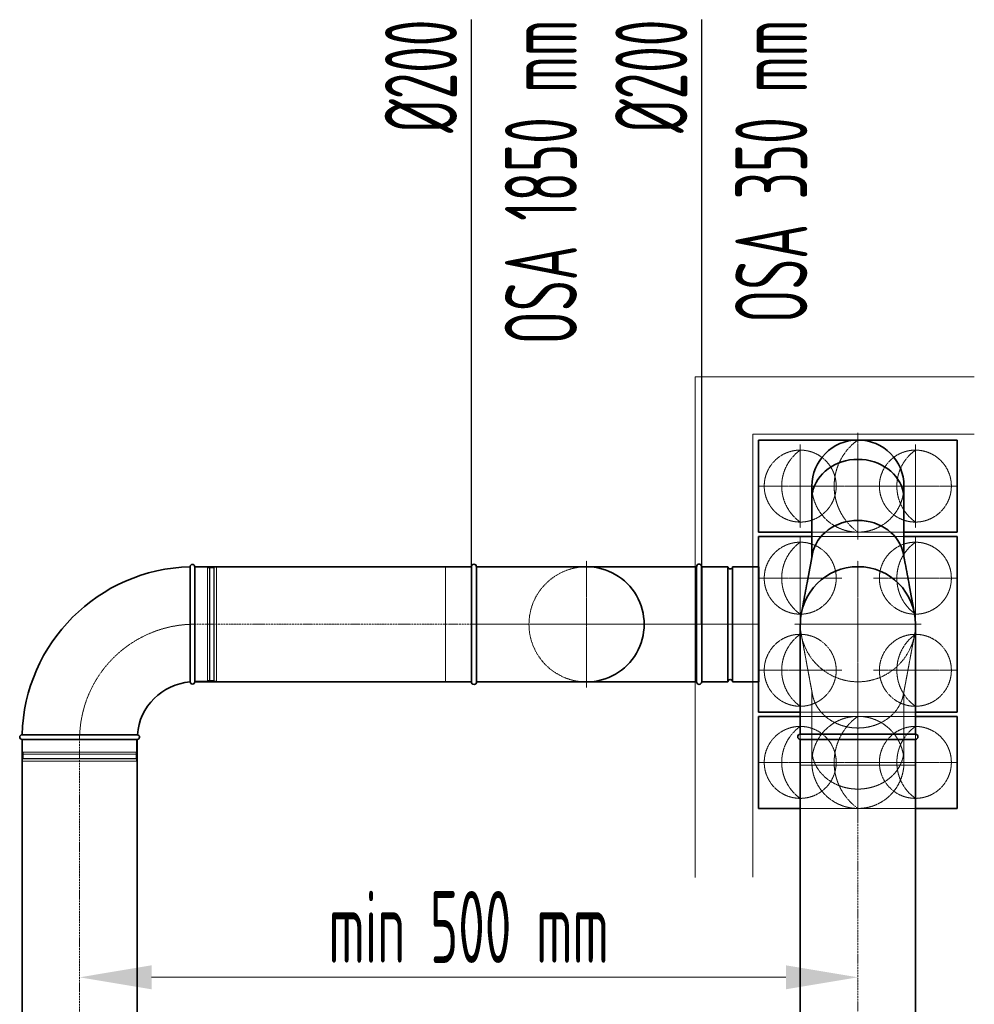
# Model space of a CAD drawing. Header units: millimetres. Extents: x 15940 to 92175, y -24684 to 227664.
# Tile 116 of 132: x 53400 to 55058, y 197517 to 199228. Entities that reach past the tile are written whole.
import ezdxf

# ---------------------------------------------------------------- set-up
doc = ezdxf.new("R2010")
doc.units = ezdxf.units.MM
doc.header["$LTSCALE"] = 0.05
for name, pattern in [('ACAD_ISO02W100', [15, 12, -3]), ('ACAD_ISO05W100', [33, 24, -3, 0, -3, 0, -3]), ('ACAD_ISO10W100', [18, 12, -3, 0, -3]), ('phl_thick', [0])]:
    doc.linetypes.add(name, pattern=pattern)
for name, color, linetype, lineweight in [('UT_KOTY - DIMENZE', 7, 'Continuous', 5), ('VZT_01 SUP (PŘÍVOD) - OBRYS', 5, 'Continuous', 35), ('VZT_02 SUP (PŘÍVOD) - OSA', 5, 'ACAD_ISO10W100', 5), ('VZT_04 SUP (PŘÍVOD) - SKRYTÉ', 5, 'ACAD_ISO02W100', 5), ('VZT_05 ETA (ODVOD) - OBRYS', 6, 'Continuous', 35), ('VZT_06 ETA (ODVOD) - OSA', 6, 'ACAD_ISO10W100', 5), ('VZT_08 ETA (ODVOD) - SKRYTÉ', 6, 'ACAD_ISO02W100', 5), ('VZT_0B ETA (ODVOD)', 6, 'Continuous', 35), ('VZT_60_KOTY - DIMENZE', 7, 'Continuous', 5), ('VZT_POŽADAVKY NA STAVBU - PODHLEDY', 4, 'ACAD_ISO05W100', 5)]:
    doc.layers.add(name, color=color, linetype=linetype, lineweight=lineweight)
doc.layers.add('VZT_03 SUP (PŘÍVOD) - NETISK', color=8, linetype='ACAD_ISO02W100', lineweight=5, plot=False)
doc.layers.add('VZT_07 ETA (ODVOD) - NETISK', color=8, linetype='ACAD_ISO02W100', lineweight=5, plot=False)
doc.styles.add('EVORA_125', font='isocp.shx', dxfattribs={"width": 0.6, "height": 125})
doc.styles.add('ISOCP 2.5', font='isocp.shx', dxfattribs={"width": 0.6, "height": 2.5})

msp = doc.modelspace()

# ---------------------------------------------------------------- linework, layer by layer
at = {"layer": 'UT_KOTY - DIMENZE'}
msp.add_line((53629.3, 197564.3), (54730.9, 197564.3), dxfattribs=at)
for points in [[(53629.3, 197585.2), (53629.3, 197543.5), (53504.3, 197564.3)], [(54730.9, 197585.2), (54730.9, 197543.5), (54855.9, 197564.3)]]:
    msp.add_solid(points, dxfattribs=at)
at = {"layer": 'VZT_01 SUP (PŘÍVOD) - OBRYS'}
for p, q in [((55028.4, 198497.7), (54683.4, 198497.7)), ((54683.4, 198497.7), (54683.4, 198337.7)), ((55028.4, 198337.7), (55028.4, 198497.7)), ((54683.4, 198337.7), (54776.1, 198337.7)), ((54936.1, 198337.7), (55028.4, 198337.7)), ((54683.4, 197857.7), (54683.4, 198017.7)), ((54683.4, 198017.7), (54756, 198017.7)), ((54955.9, 198017.7), (55028.4, 198017.7)), ((55028.4, 198017.7), (55028.4, 197857.7)), ((54755.9, 197857.7), (54683.4, 197857.7)), ((55028.4, 197857.7), (54955.9, 197857.7))]:
    msp.add_line(p, q, dxfattribs=at)
for points in [[(54776.1, 198294.3), (54776.1, 198417.7)], [(54936.1, 198294.3), (54936.1, 198417.7)], [(54756, 197986.7), (54756, 198177.7)], [(54955.9, 197986.7), (54955.9, 198177.7)], [(54755.9, 196738), (54755.9, 197977.7)], [(54756, 197986.7), (54955.9, 197986.7)], [(54756, 197977.7), (54955.9, 197977.7)], [(54955.9, 196738), (54955.9, 197977.7)]]:
    msp.add_lwpolyline(points, dxfattribs=at)
for centre, radius, start, end in [((54856.1, 198417.7), 80, 0, 180), ((54856.1, 198177.7), 100, 0, 180), ((54856.1, 198177.7), 100, 0, 180), ((54756, 197982.2), 4.5, 90, 270), ((54955.9, 197982.2), 4.5, 270, 90)]:
    msp.add_arc(centre, radius, start, end, dxfattribs=at)
for centre in [(54856.1, 198394.9), (54856.1, 198288.7)]:
    msp.add_ellipse(centre, major_axis=(80, 0), ratio=0.866025, start_param=0.159775, end_param=2.981818, dxfattribs=at)
for points, knots in [([(54757.8, 198196.1), (54758.1, 198197.5), (54758.3, 198198.8), (54759.4, 198204.4), (54760.1, 198208.5), (54763.2, 198225.1), (54765.5, 198237.5), (54770.9, 198266.5), (54774, 198283.2), (54777.1, 198299.8)], [0, 0, 0, 0, 10, 10, 40, 40, 130.000003, 130.000003, 250.589306, 250.589306, 250.589306, 250.589306]), ([(54935.1, 198299.8), (54935.3, 198298.4), (54935.6, 198297), (54936.6, 198291.5), (54937.4, 198287.4), (54940.5, 198270.8), (54942.8, 198258.4), (54948.2, 198229.4), (54951.3, 198212.7), (54954.4, 198196.1)], [0, 0, 0, 0, 10, 10, 40, 40, 130.000005, 130.000005, 250.589308, 250.589308, 250.589308, 250.589308])]:
    msp.add_open_spline(points, degree=3, knots=knots, dxfattribs=at)
at = {"layer": 'VZT_02 SUP (PŘÍVOD) - OSA', "ltscale": 0.3}
for p, q in [((54755.9, 198490.2), (54755.9, 198417.7)), ((54955.9, 198490.2), (54955.9, 198417.7)), ((54683.4, 198417.7), (54755.9, 198417.7)), ((54828.4, 198417.7), (54755.9, 198417.7)), ((54755.9, 198417.7), (54755.9, 198345.2)), ((54883.4, 198417.7), (54955.9, 198417.7)), ((55028.4, 198417.7), (54955.9, 198417.7)), ((54955.9, 198417.7), (54955.9, 198345.2)), ((54755.9, 197937.7), (54755.9, 198010.2)), ((54955.9, 197937.7), (54955.9, 198010.2)), ((54683.4, 197937.7), (54755.9, 197937.7)), ((54828.4, 197937.7), (54755.9, 197937.7)), ((54755.9, 197865.2), (54755.9, 197937.7)), ((54883.4, 197937.7), (54955.9, 197937.7)), ((55028.4, 197937.7), (54955.9, 197937.7)), ((54955.9, 197865.2), (54955.9, 197937.7))]:
    msp.add_line(p, q, dxfattribs=at)
for points in [[(54856.1, 198510.5), (54856.1, 198417.7)], [(54763.3, 198417.7), (54856.1, 198417.7)], [(54856.1, 198417.7), (54856.1, 198324.9)], [(54948.9, 198417.7), (54856.1, 198417.7)], [(54855.9, 198177.7), (54855.9, 198287.7)], [(54855.9, 198177.7), (54745.9, 198177.7)], [(54855.9, 197977.7), (54855.9, 198177.7)], [(54855.9, 198177.7), (54965.9, 198177.7)], [(54856.1, 197937.7), (54856.1, 198030.5)], [(54763.3, 197937.7), (54856.1, 197937.7)], [(54856.1, 197844.9), (54856.1, 197937.7)], [(54948.9, 197937.7), (54856.1, 197937.7)]]:
    msp.add_lwpolyline(points, dxfattribs=at)
at = {"layer": 'VZT_02 SUP (PŘÍVOD) - OSA', "ltscale": 5}
msp.add_lwpolyline([(54855.9, 197977.7), (54855.9, 196738)], dxfattribs=at)
at = {"layer": 'VZT_03 SUP (PŘÍVOD) - NETISK', "ltscale": 0.4}
msp.add_lwpolyline([(54756, 197977.7), (54756, 197932.7), (54955.9, 197932.7), (54955.9, 197977.7)], dxfattribs=at)
at = {"layer": 'VZT_04 SUP (PŘÍVOD) - SKRYTÉ'}
for p, q in [((54776.1, 198337.7), (54936.1, 198337.7)), ((54756, 198017.7), (54955.9, 198017.7)), ((54955.9, 197857.7), (54755.9, 197857.7))]:
    msp.add_line(p, q, dxfattribs=at)
for points in [[(54776.1, 197937.7), (54776.1, 198061.2)], [(54936.1, 197937.7), (54936.1, 198061.2)]]:
    msp.add_lwpolyline(points, dxfattribs=at)
for centre in [(54755.9, 198417.7), (54955.9, 198417.7), (54755.9, 197937.7), (54955.9, 197937.7)]:
    msp.add_circle(centre, 62.5, dxfattribs=at)
for centre, radius, start, end in [((54913, 198417.7), 98.2, 125.4307, 234.5693), ((54800.4, 198417.7), 76.7, 125.4307, 234.5693), ((55000.4, 198417.7), 76.7, 125.4307, 234.5693), ((54856.1, 198417.7), 80, 180, 0), ((54856.1, 197937.7), 80, 0, 180), ((54913, 197937.7), 98.2, 125.4307, 234.5693), ((54800.4, 197937.7), 76.7, 125.4307, 234.5693), ((55000.4, 197937.7), 76.7, 125.4307, 234.5693), ((54856.1, 197937.7), 80, 180, 0)]:
    msp.add_arc(centre, radius, start, end, dxfattribs=at)
at = {"layer": 'VZT_04 SUP (PŘÍVOD) - SKRYTÉ', "ltscale": 2}
msp.add_arc((54856.1, 198177.7), 100, 180, 0, dxfattribs=at)
at = {"layer": 'VZT_04 SUP (PŘÍVOD) - SKRYTÉ', "extrusion": (-2.6306e-16, 4.89496e-17, -1)}
for centre in [(54856.1, 198066.7), (54856.1, 197960.6)]:
    msp.add_ellipse(centre, major_axis=(80, 0), ratio=0.866025, start_param=0.159775, end_param=2.981818, dxfattribs=at)
at = {"layer": 'VZT_04 SUP (PŘÍVOD) - SKRYTÉ'}
for points, knots in [([(54777.1, 198055.7), (54776.9, 198057.1), (54776.6, 198058.5), (54775.6, 198064), (54774.8, 198068.1), (54771.7, 198084.6), (54769.4, 198097), (54764, 198126.1), (54760.9, 198142.7), (54757.8, 198159.4)], [0, 0, 0, 0, 10, 10, 40, 40, 130.000005, 130.000005, 250.589308, 250.589308, 250.589308, 250.589308]), ([(54954.4, 198159.4), (54954.2, 198158), (54953.9, 198156.6), (54952.9, 198151.1), (54952.1, 198147), (54949, 198130.4), (54946.7, 198118), (54941.3, 198088.9), (54938.2, 198072.3), (54935.1, 198055.7)], [0, 0, 0, 0, 10, 10, 40, 40, 130.000003, 130.000003, 250.589306, 250.589306, 250.589306, 250.589306])]:
    msp.add_open_spline(points, degree=3, knots=knots, dxfattribs=at)
at = {"layer": 'VZT_05 ETA (ODVOD) - OBRYS'}
for p, q in [((53696.3, 198177.7), (53696.3, 198277.7)), ((53704.3, 198077.7), (53704.3, 198277.7)), ((54575.7, 198277.7), (54384.7, 198277.7)), ((54575.8, 198077.7), (54575.7, 198277.7)), ((54584.8, 198077.7), (54584.7, 198277.7)), ((54584.8, 198077.7), (54584.8, 198277.7)), ((54584.8, 198277.7), (54630.3, 198277.7)), ((54630.3, 198077.7), (54630.3, 198277.7)), ((54638.3, 198077.7), (54638.3, 198277.7)), ((54638.3, 198277.7), (54683.8, 198277.7)), ((54683.8, 198077.7), (54683.8, 198277.7)), ((54575.8, 198077.7), (54384.8, 198077.7)), ((54584.8, 198077.7), (54630.3, 198077.7)), ((54638.3, 198077.7), (54683.8, 198077.7)), ((53504.3, 197985.7), (53404.3, 197985.7)), ((53404.3, 197977.7), (53604.3, 197977.7))]:
    msp.add_line(p, q, dxfattribs=at)
for points in [[(53704.2, 198277.7), (54184.8, 198277.7)], [(54184.7, 198277.6), (54184.8, 198077.6)], [(54193.7, 198277.6), (54384.7, 198277.7)], [(54193.7, 198277.6), (54193.8, 198077.6)], [(53704.3, 198077.7), (54184.8, 198077.7)], [(54193.8, 198077.6), (54384.8, 198077.7)], [(53404.3, 197977.7), (53404.3, 196402.3)], [(53604.3, 197977.7), (53604.3, 196402.3)]]:
    msp.add_lwpolyline(points, dxfattribs=at)
for centre, radius, start, end in [((53704.3, 197977.7), 300, 91.5281, 178.4719), ((53700.3, 198277.7), 4, 0, 180), ((54189.2, 198277.6), 4.5, 0.0232, 180.0232), ((54384.8, 198177.5), 100, 270.0232, 90.0232), ((54580.2, 198277.7), 4.5, 0.0232, 180.0232), ((54634.3, 198277.7), 4, 180, 0), ((54634.3, 198077.7), 4, 0, 180), ((53704.3, 197977.7), 100, 94.5812, 175.4188), ((53700.3, 198077.7), 4, 184.5812, 0), ((54189.3, 198077.6), 4.5, 180.0232, 0.0232), ((54580.3, 198077.7), 4.5, 180.0232, 0.0232), ((53404.3, 197981.7), 4, 90, 270), ((53604.3, 197981.7), 4, 270, 85.4188)]:
    msp.add_arc(centre, radius, start, end, dxfattribs=at)
for points, knots in [([(53696.3, 198077.4), (53696.3, 198077.4), (53696.3, 198079.6), (53696.3, 198088.6), (53696.3, 198095.5), (53696.3, 198113.3), (53696.3, 198124), (53696.3, 198147.7), (53696.3, 198160.6), (53696.3, 198175), (53696.3, 198176.3), (53696.3, 198177.7)], [315.294186, 315.294186, 315.294186, 315.294186, 351.735982, 351.735982, 390.710875, 390.710875, 429.832624, 429.832624, 468.991563, 468.991563, 473.053633, 473.053633, 473.053633, 473.053633]), ([(53504.3, 197985.7), (53516.9, 197985.7), (53529.5, 197985.7), (53553.3, 197985.7), (53564.4, 197985.7), (53583.3, 197985.7), (53590.8, 197985.7), (53601.3, 197985.7), (53604.2, 197985.7), (53604.6, 197985.7), (53604.6, 197985.7), (53604.6, 197985.7)], [157.533456, 157.533456, 157.533456, 157.533456, 195.393508, 195.393508, 234.551342, 234.551342, 273.721472, 273.721472, 312.806301, 312.806301, 315.294186, 315.294186, 315.294186, 315.294186])]:
    msp.add_open_spline(points, degree=3, knots=knots, dxfattribs=at)
at = {"layer": 'VZT_06 ETA (ODVOD) - OSA', "ltscale": 0.3}
for p, q in [((54755.9, 198330.2), (54755.9, 198257.7)), ((54955.9, 198330.2), (54955.9, 198257.7)), ((54683.4, 198257.7), (54755.9, 198257.7)), ((54828.4, 198257.7), (54755.9, 198257.7)), ((54755.9, 198257.7), (54755.9, 198185.2)), ((54883.4, 198257.7), (54955.9, 198257.7)), ((55028.4, 198257.7), (54955.9, 198257.7)), ((54955.9, 198257.7), (54955.9, 198185.2)), ((54584.8, 198177.7), (54384.8, 198177.7)), ((54755.9, 198170.2), (54755.9, 198097.7)), ((54955.9, 198170.2), (54955.9, 198097.7)), ((54683.4, 198097.7), (54755.9, 198097.7)), ((54828.4, 198097.7), (54755.9, 198097.7)), ((54755.9, 198097.7), (54755.9, 198025.2)), ((54883.4, 198097.7), (54955.9, 198097.7)), ((55028.4, 198097.7), (54955.9, 198097.7)), ((54955.9, 198097.7), (54955.9, 198025.2))]:
    msp.add_line(p, q, dxfattribs=at)
for points in [[(54384.8, 198177.7), (54384.7, 198287.7)], [(54184.8, 198177.6), (54384.8, 198177.7)], [(54384.8, 198177.7), (54494.8, 198177.7)], [(54384.8, 198177.7), (54384.8, 198067.7)]]:
    msp.add_lwpolyline(points, dxfattribs=at)
msp.add_lwpolyline([(53704.3, 198177.7), (53704.3, 198177.7, 0.414214), (53504.3, 197977.7), (53504.3, 197977.7)], format="xyb", dxfattribs=at)
at = {"layer": 'VZT_06 ETA (ODVOD) - OSA', "ltscale": 5}
for points in [[(54184.8, 198177.7), (53704.3, 198177.7)], [(53504.3, 196402.3), (53504.3, 197977.7)]]:
    msp.add_lwpolyline(points, dxfattribs=at)
at = {"layer": 'VZT_06 ETA (ODVOD) - OSA'}
msp.add_lwpolyline([(54584.8, 198177.7), (54683.8, 198177.7)], dxfattribs=at)
at = {"layer": 'VZT_07 ETA (ODVOD) - NETISK', "ltscale": 0.4}
for p, q in [((53704.3, 198276.7), (53726.3, 198276.7)), ((53726.3, 198078.7), (53726.3, 198276.7)), ((53726.3, 198275.7), (53729.8, 198275.7)), ((53729.8, 198077.7), (53729.8, 198277.7)), ((53729.8, 198277.7), (53730.3, 198277.7)), ((53730.3, 198077.7), (53730.3, 198277.7)), ((53730.3, 198275.7), (53737.3, 198275.7)), ((53737.3, 198077.7), (53737.3, 198277.7)), ((53737.3, 198277.7), (53737.8, 198277.7)), ((53737.8, 198077.7), (53737.8, 198277.7)), ((53737.8, 198275.7), (53738.3, 198275.7)), ((53738.3, 198078.7), (53738.3, 198276.7)), ((53738.3, 198276.7), (53742.3, 198276.7)), ((53742.3, 198078.7), (53742.3, 198276.7)), ((54629.7, 198277.8), (54584.7, 198277.7)), ((54629.8, 198077.8), (54629.7, 198277.8)), ((53726.3, 198079.7), (53729.8, 198079.7)), ((53730.3, 198079.7), (53737.3, 198079.7)), ((53737.8, 198079.7), (53738.3, 198079.7)), ((53704.3, 198078.7), (53726.3, 198078.7)), ((53729.8, 198077.7), (53730.3, 198077.7)), ((53737.3, 198077.7), (53737.8, 198077.7)), ((53738.3, 198078.7), (53742.3, 198078.7)), ((54584.8, 198077.7), (54629.8, 198077.8)), ((53405.3, 197955.7), (53405.3, 197977.7)), ((53603.3, 197955.7), (53603.3, 197977.7)), ((53604.3, 197952.2), (53404.3, 197952.2)), ((53404.3, 197951.7), (53404.3, 197952.2)), ((53604.3, 197951.7), (53404.3, 197951.7)), ((53604.3, 197944.7), (53404.3, 197944.7)), ((53404.3, 197944.2), (53404.3, 197944.7)), ((53604.3, 197944.2), (53404.3, 197944.2)), ((53603.3, 197955.7), (53405.3, 197955.7)), ((53603.3, 197943.7), (53405.3, 197943.7)), ((53405.3, 197939.7), (53405.3, 197943.7)), ((53406.3, 197952.2), (53406.3, 197955.7)), ((53406.3, 197944.7), (53406.3, 197951.7)), ((53406.3, 197943.7), (53406.3, 197944.2)), ((53602.3, 197952.2), (53602.3, 197955.7)), ((53602.3, 197944.7), (53602.3, 197951.7)), ((53602.3, 197943.7), (53602.3, 197944.2)), ((53603.3, 197939.7), (53603.3, 197943.7)), ((53604.3, 197951.7), (53604.3, 197952.2)), ((53604.3, 197944.2), (53604.3, 197944.7)), ((53603.3, 197939.7), (53405.3, 197939.7))]:
    msp.add_line(p, q, dxfattribs=at)
msp.add_lwpolyline([(54184.7, 198277.6), (54139.7, 198277.6), (54139.8, 198077.6), (54184.8, 198077.6)], dxfattribs=at)
at = {"layer": 'VZT_08 ETA (ODVOD) - SKRYTÉ'}
for p, q in [((54776.1, 198330.2), (54936.1, 198330.2)), ((54955.9, 198025.2), (54756, 198025.2))]:
    msp.add_line(p, q, dxfattribs=at)
for centre in [(54755.9, 198257.7), (54755.9, 198257.7), (54955.9, 198257.7), (54955.9, 198257.7), (54755.9, 198097.7), (54755.9, 198097.7), (54955.9, 198097.7), (54955.9, 198097.7)]:
    msp.add_circle(centre, 62.5, dxfattribs=at)
for centre in [(54800.4, 198257.7), (55000.4, 198257.7), (54800.4, 198097.7), (55000.4, 198097.7)]:
    msp.add_arc(centre, 76.7, 125.4307, 234.5693, dxfattribs=at)
at = {"layer": 'VZT_08 ETA (ODVOD) - SKRYTÉ', "ltscale": 2}
msp.add_arc((54384.8, 198177.5), 100, 90.0232, 270.0232, dxfattribs=at)
at = {"layer": 'VZT_0B ETA (ODVOD)'}
for p, q in [((54683.4, 198025.2), (54683.4, 198330.2)), ((54683.4, 198330.2), (54776.1, 198330.2)), ((54936.1, 198330.2), (55028.4, 198330.2)), ((55028.4, 198330.2), (55028.4, 198025.2)), ((54756, 198025.2), (54683.4, 198025.2)), ((55028.4, 198025.2), (54955.9, 198025.2))]:
    msp.add_line(p, q, dxfattribs=at)
at = {"layer": 'VZT_60_KOTY - DIMENZE', "linetype": 'ByBlock', "lineweight": -2}
for p, q in [((54584.8, 198607.7), (54584.8, 198657.7)), ((54184.7, 198570.2), (54184.7, 198620.2))]:
    msp.add_line(p, q, dxfattribs=at)
for points in [[(54184.7, 198620.2), (54184.7, 199228)], [(54584.8, 198657.7), (54584.8, 199228)], [(54584.8, 198277.7), (54584.8, 198607.7)], [(54184.7, 198277.7), (54184.7, 198570.2)]]:
    msp.add_lwpolyline(points, dxfattribs=at)
at = {"layer": 'VZT_POŽADAVKY NA STAVBU - PODHLEDY', "linetype": 'phl_thick'}
for p, q in [((55058.1, 198607.7), (54573.4, 198607.7)), ((54573.4, 198607.7), (54573.4, 197737.7)), ((55058.2, 198507.7), (54673.4, 198507.7)), ((54673.4, 198507.7), (54673.4, 197738.1))]:
    msp.add_line(p, q, dxfattribs=at)

# ---------------------------------------------------------------- texts
at = {"layer": 'UT_KOTY - DIMENZE', "insert": (54180.1, 197651.8), "char_height": 125, "attachment_point": 5, "style": 'ISOCP 2.5'}
msp.add_mtext('min 500 mm', dxfattribs=at)
at = {"layer": 'VZT_60_KOTY - DIMENZE', "linetype": 'phl_thick', "char_height": 125, "attachment_point": 3, "rotation": 90, "style": 'EVORA_125'}
for s, insert in [('%%C200\\POSA 1850\\~mm', (54034.7, 199228)), ('%%C200\\POSA 350\\~mm', (54434.8, 199228))]:
    msp.add_mtext(s, dxfattribs=dict(at, insert=insert))

doc.saveas('drawing.dxf')
